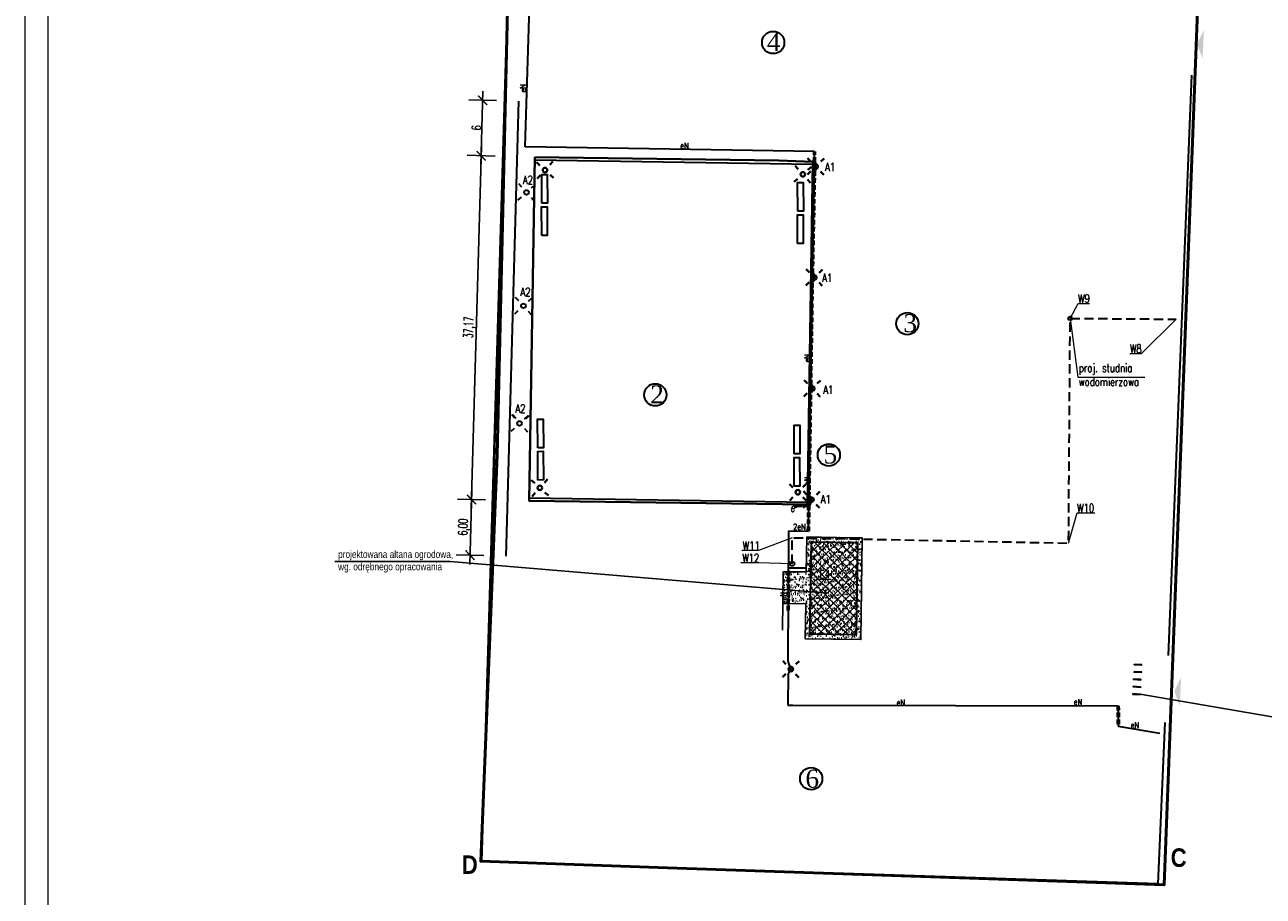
# Model space of a CAD drawing. Extents: x -110 to 11927435, y -6590197 to 5675008.
# Tile 62 of 71: x 6591087 to 6591220, y 5674728 to 5674822. Entities that reach past the tile are written whole.
import ezdxf
from ezdxf.enums import TextEntityAlignment as Align

# ---------------------------------------------------------------- set-up
doc = ezdxf.new("R2010")
doc.units = 0
doc.header["$PDMODE"] = 33
doc.header["$PDSIZE"] = 0.3
for name, pattern in [('0', [0, 0]), ('1', [0]), ('2', [1.5, 1, -0.5]), ('DASHED', [0.75, 0.5, -0.25])]:
    doc.linetypes.add(name, pattern=pattern)
doc.layers.get('0').update_dxf_attribs({"color": 250, "linetype": 'CONTINUOUS', "lineweight": 100})
doc.layers.get('Defpoints').update_dxf_attribs({"linetype": 'CONTINUOUS'})
doc.layers.add('_0', color=7, linetype='CONTINUOUS')
for name, color, linetype, lineweight in [('A_granice opracowania', 3, 'CONTINUOUS', 40), ('A_PZT_Opis', 7, 'CONTINUOUS', 9), ('Elektryka', 1, 'CONTINUOUS', 9), ('UEEOA_T_3', 1, 'CONTINUOUS', 18), ('wymiar', 7, 'CONTINUOUS', 13), ('WYMIARY', 1, 'CONTINUOUS', 9)]:
    doc.layers.add(name, color=color, linetype=linetype, lineweight=lineweight)
doc.styles.add('ARIAL', font='arial.ttf', dxfattribs={"width": 0.8})
doc.styles.add('K1_ACAD', font='romans.shx', dxfattribs={"width": 0.8, "oblique": 12})
doc.styles.add('pawel', font='GOTHIC.TTF')
doc.styles.add('ROMANSS', font='romans.shx', dxfattribs={"width": 0.6})
doc.styles.get("Standard").update_dxf_attribs({"font": 'Simplex.SHX', "width": 0.75})
doc.dimstyles.new('100', dxfattribs={"dimscale": 0, "dimtxt": 1, "dimasz": 1, "dimexe": 1.5, "dimexo": 0, "dimgap": 0.1, "dimtad": 1, "dimrnd": 1e-08, "dimtxsty": 'ROMANSS', "dimblk": 'ARCHTICK', "dimcen": 1, "dimdle": 1, "dimclrd": 256, "dimclre": 256, "dimclrt": 256, "dimadec": 0, "dimazin": 0, "dimtfac": 1, "dimtdec": 0, "dimtofl": 0, "dimtmove": 0, "dimatfit": 2, "dimldrblk": 'ARCHTICK', "dimfxl": 1.5, "dimfxlon": 1, "dimlwd": -1, "dimlwe": -1, "dimarcsym": 0})

# ---------------------------------------------------------------- blocks, each defined once
blk = doc.blocks.new('_ArchTick')
at = {"color": 0, "linetype": 'ByBlock', "lineweight": 9, "const_width": 0.15}
blk.add_lwpolyline([(-0.5, -0.5), (0.5, 0.5)], dxfattribs=at)
blk = doc.blocks.new('*D92')
at = {"layer": '_0', "linetype": 'ByBlock', "transparency": 16777216}
for p, q in [((6591137.47, 5674813.62), (6591134.47, 5674813.7)), ((6591136, 5674814.66), (6591135.78, 5674806.66)), ((6591137.31, 5674807.62), (6591134.31, 5674807.71))]:
    blk.add_line(p, q, dxfattribs=at)
at = {"layer": 'Defpoints', "color": 0, "linetype": 'ByBlock', "lineweight": 9, "transparency": 16777216}
for p in [(6591139.85, 5674813.55), (6591135.81, 5674807.66), (6591139.68, 5674807.56)]:
    blk.add_point(p, dxfattribs=at)
at = {"layer": '_0', "linetype": 'ByBlock', "transparency": 16777216}
for p, rotation in [((6591135.97, 5674813.66), 88.40264653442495), ((6591135.81, 5674807.66), 268.4026465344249)]:
    blk.add_blockref('_ArchTick', p, dxfattribs=dict(at, rotation=rotation))
at = {"layer": '_0', "linetype": 'ByBlock', "lineweight": 9, "transparency": 16777216, "insert": (6591135.29, 5674810.68), "char_height": 1, "attachment_point": 5, "rotation": 88.4026, "style": 'ROMANSS'}
blk.add_mtext('6', dxfattribs=at)
blk = doc.blocks.new('*D93')
at = {"layer": '_0', "linetype": 'ByBlock', "transparency": 16777216}
for p, q in [((6591134.8, 5674771.51), (6591134.57, 5674763.5)), ((6591136.27, 5674770.47), (6591133.27, 5674770.55)), ((6591136.1, 5674764.46), (6591133.1, 5674764.55))]:
    blk.add_line(p, q, dxfattribs=at)
at = {"layer": 'Defpoints', "color": 0, "linetype": 'ByBlock', "lineweight": 9, "transparency": 16777216}
for p in [(6591138.64, 5674770.41), (6591134.6, 5674764.5), (6591138.47, 5674764.4)]:
    blk.add_point(p, dxfattribs=at)
at = {"layer": '_0', "linetype": 'ByBlock', "transparency": 16777216}
for p, rotation in [((6591134.77, 5674770.51), 88.40264653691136), ((6591134.6, 5674764.5), 268.4026465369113)]:
    blk.add_blockref('_ArchTick', p, dxfattribs=dict(at, rotation=rotation))
at = {"layer": '_0', "linetype": 'ByBlock', "lineweight": 9, "transparency": 16777216, "insert": (6591133.99, 5674767.53), "char_height": 1, "attachment_point": 5, "rotation": 88.4026, "style": 'ROMANSS'}
blk.add_mtext('6,00', dxfattribs=at)
blk = doc.blocks.new('*D94')
at = {"layer": '_0', "linetype": 'ByBlock', "transparency": 16777216}
for p, q in [((6591135.83, 5674808.66), (6591134.74, 5674769.51)), ((6591137.31, 5674807.62), (6591134.31, 5674807.71)), ((6591136.27, 5674770.47), (6591133.27, 5674770.55))]:
    blk.add_line(p, q, dxfattribs=at)
at = {"layer": 'Defpoints', "color": 0, "linetype": 'ByBlock', "lineweight": 9, "transparency": 16777216}
for p in [(6591139.68, 5674807.56), (6591134.77, 5674770.51), (6591138.64, 5674770.41)]:
    blk.add_point(p, dxfattribs=at)
at = {"layer": '_0', "linetype": 'ByBlock', "transparency": 16777216}
for p, rotation in [((6591135.81, 5674807.66), 88.40264653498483), ((6591134.77, 5674770.51), 268.4026465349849)]:
    blk.add_blockref('_ArchTick', p, dxfattribs=dict(at, rotation=rotation))
at = {"layer": '_0', "linetype": 'ByBlock', "lineweight": 9, "transparency": 16777216, "insert": (6591134.59, 5674789.11), "char_height": 1, "attachment_point": 5, "rotation": 88.4026, "style": 'ROMANSS'}
blk.add_mtext('37,17', dxfattribs=at)

msp = doc.modelspace()

# ---------------------------------------------------------------- hatches: boundary and pattern name
at = {"layer": '_0', "lineweight": 5}
h = msp.add_hatch(color=4, dxfattribs=at)
h.dxf.hatch_style = 1
h.paths.add_polyline_path([(6591213.752, 5674818.17), (6591213.823, 5674819.712), (6591213.894, 5674821.254), (6591213.15, 5674819.743)])
at = {"layer": '_0', "linetype": '0'}
h = msp.add_hatch(dxfattribs=at)
h.set_pattern_fill('AR-SAND', color=252, scale=0.3, style=0)
h.set_pattern_definition([(37.5, (9e-10, -2e-09), (-0.018898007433, 0.578047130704), [0, -0.456, 0, -0.51, 0, -0.4875]), (7.5, (9e-10, -2e-09), (0.53093301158, 0.84664381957), [0, -0.246, 0, -0.411, 0, -0.1575]), (327.5, (-0.369, -2e-09), (0.934242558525, 0.00169771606), [0, -0.15, 0, -0.54, 0, -0.705]), (317.5, (-0.369, -2e-09), (0.90183798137, 0.26330266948), [0, -0.075, 0, -0.354, 0, -0.405])])
h.paths.add_polyline_path([(6591168.405, 5674760.077), (6591168.439, 5674762.715), (6591170.932, 5674762.682), (6591170.99, 5674766.46), (6591172.555, 5674766.444), (6591172.545, 5674766.432), (6591175.927, 5674766.399), (6591175.93, 5674766.387), (6591176.989, 5674766.371), (6591176.827, 5674755.372), (6591170.827, 5674755.461), (6591170.881, 5674759.241), (6591168.395, 5674759.274)])
h = msp.add_hatch(dxfattribs=at)
h.set_pattern_fill('ANSI37', color=2, scale=5, angle=269.15256, style=0)
h.set_pattern_definition([(314.152556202, (1013918.26, 12345488.89734), (0.44842978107, 0.43535701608), []), (44.152556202, (1013918.26, 12345488.89734), (-0.43535701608, 0.44842978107), [])])
h.paths.add_polyline_path([(6591171.643, 5674765.95), (6591176.322, 5674765.881), (6591176.32, 5674765.721), (6591176.48, 5674765.719), (6591176.434, 5674762.599), (6591176.274, 5674762.601), (6591176.271, 5674762.441), (6591176.431, 5674762.439), (6591176.385, 5674759.319), (6591176.225, 5674759.322), (6591176.223, 5674759.162), (6591176.383, 5674759.159), (6591176.336, 5674756.04), (6591176.177, 5674756.042), (6591176.174, 5674755.882), (6591171.495, 5674755.951), (6591171.497, 5674756.111), (6591171.337, 5674756.114), (6591171.383, 5674759.233), (6591171.543, 5674759.231), (6591171.546, 5674759.391), (6591171.386, 5674759.393), (6591171.432, 5674762.513), (6591171.592, 5674762.511), (6591171.594, 5674762.671), (6591171.434, 5674762.673), (6591171.48, 5674765.793), (6591171.64, 5674765.79)])
at = {"layer": '_0', "lineweight": 5}
h = msp.add_hatch(color=4, dxfattribs=at)
h.dxf.hatch_style = 1
h.paths.add_polyline_path([(6591211.293, 5674748.215), (6591211.364, 5674749.757), (6591211.435, 5674751.299), (6591210.691, 5674749.788)])

# ---------------------------------------------------------------- linework, layer by layer
at = {"color": 0, "linetype": 'ByBlock', "lineweight": 0}
msp.add_lwpolyline([(6591086.502, 5675007.599), (6591086.502, 5674710.508), (6591296.565, 5674710.508), (6591296.565, 5675007.599), (6591086.502, 5675007.599)], dxfattribs=at)
at = {"color": 0, "linetype": 'ByBlock', "lineweight": 18}
msp.add_lwpolyline([(6591089.002, 5675005.098), (6591089.002, 5674713.009), (6591294.065, 5674713.009), (6591294.065, 5675005.098)], close=True, dxfattribs=at)
at = {"layer": '_0', "color": 232, "linetype": 'ByBlock', "lineweight": 30}
for p, q in [((6591138.855, 5674831.467), (6591135.862, 5674731.384)), ((6591135.862, 5674731.384), (6591156.381, 5674730.705))]:
    msp.add_line(p, q, dxfattribs=at)
at = {"layer": '_0', "linetype": 'ByBlock', "lineweight": 9}
msp.add_line((6591138.84, 5674831.3), (6591136.87, 5674760.663), dxfattribs=at)
at = {"layer": '_0', "color": 40, "linetype": 'ByBlock', "lineweight": 30}
msp.add_line((6591139.846, 5674813.553), (6591138.475, 5674764.396), dxfattribs=at)
at = {"layer": '_0', "color": 5, "linetype": 'ByBlock', "lineweight": 30}
for p, q in [((6591141.595, 5674807.215), (6591171.627, 5674806.753)), ((6591141.032, 5674770.688), (6591171.065, 5674770.226))]:
    msp.add_line(p, q, dxfattribs=at)
at = {"layer": '_0', "color": 30, "linetype": 'ByBlock', "lineweight": 40, "true_color": 0xff7b00}
for p, q in [((6591141.791, 5674806.96), (6591142.159, 5674806.621)), ((6591143.219, 5674806.665), (6591143.557, 5674807.032)), ((6591142.202, 5674805.562), (6591141.863, 5674805.194)), ((6591143.262, 5674805.605), (6591143.629, 5674805.266)), ((6591169.733, 5674806.588), (6591170.062, 5674806.215)), ((6591171.115, 5674806.151), (6591171.493, 5674806.484)), ((6591169.994, 5674805.16), (6591169.619, 5674804.829)), ((6591171.052, 5674805.094), (6591171.379, 5674804.725)), ((6591141.219, 5674772.613), (6591141.591, 5674772.278)), ((6591142.65, 5674772.333), (6591142.985, 5674772.704)), ((6591169.135, 5674772.179), (6591169.491, 5674771.827)), ((6591170.551, 5674771.833), (6591170.902, 5674772.187)), ((6591141.645, 5674771.219), (6591141.31, 5674770.848)), ((6591142.704, 5674771.273), (6591143.075, 5674770.939)), ((6591169.496, 5674770.766), (6591169.144, 5674770.411)), ((6591170.556, 5674770.772), (6591170.912, 5674770.421))]:
    msp.add_line(p, q, dxfattribs=at)
at = {"layer": '_0', "color": 1, "linetype": 'ByBlock', "lineweight": 40}
for p, q in [((6591171.082, 5674807.406), (6591171.429, 5674807.046)), ((6591172.489, 5674807.027), (6591172.849, 5674807.375)), ((6591171.05, 5674805.638), (6591171.41, 5674805.986)), ((6591172.471, 5674805.967), (6591172.818, 5674805.607)), ((6591170.924, 5674795.407), (6591171.271, 5674795.047)), ((6591172.331, 5674795.028), (6591172.691, 5674795.376)), ((6591170.892, 5674793.639), (6591171.252, 5674793.987)), ((6591172.313, 5674793.968), (6591172.66, 5674793.608)), ((6591170.71, 5674783.414), (6591171.057, 5674783.054)), ((6591172.118, 5674783.035), (6591172.477, 5674783.383)), ((6591170.679, 5674781.646), (6591171.038, 5674781.994)), ((6591172.099, 5674781.975), (6591172.446, 5674781.615)), ((6591170.617, 5674771.4), (6591170.964, 5674771.04)), ((6591172.025, 5674771.021), (6591172.385, 5674771.369)), ((6591170.586, 5674769.632), (6591170.945, 5674769.98)), ((6591172.006, 5674769.961), (6591172.353, 5674769.601)), ((6591168.391, 5674753.088), (6591168.738, 5674752.728)), ((6591169.799, 5674752.71), (6591170.159, 5674753.057)), ((6591168.36, 5674751.321), (6591168.719, 5674751.668)), ((6591169.78, 5674751.649), (6591170.127, 5674751.289))]:
    msp.add_line(p, q, dxfattribs=at)
at = {"layer": '_0', "color": 1, "linetype": 'ByBlock', "lineweight": 9}
for p, q in [((6591171.773, 5674806.683), (6591172.126, 5674806.33)), ((6591172.126, 5674806.683), (6591171.773, 5674806.33)), ((6591171.615, 5674794.684), (6591171.969, 5674794.331)), ((6591171.969, 5674794.684), (6591171.615, 5674794.331)), ((6591171.401, 5674782.691), (6591171.755, 5674782.338)), ((6591171.755, 5674782.691), (6591171.401, 5674782.338)), ((6591171.308, 5674770.677), (6591171.662, 5674770.324)), ((6591171.662, 5674770.677), (6591171.308, 5674770.324)), ((6591169.082, 5674752.366), (6591169.436, 5674752.012)), ((6591169.436, 5674752.366), (6591169.082, 5674752.012))]:
    msp.add_line(p, q, dxfattribs=at)
at = {"layer": '_0', "color": 2, "linetype": 'ByBlock', "lineweight": 30}
for p, q in [((6591140.203, 5674804.26), (6591139.865, 5674804.628)), ((6591141.262, 5674804.214), (6591141.631, 5674804.552)), ((6591139.788, 5674802.863), (6591140.156, 5674803.201)), ((6591141.23, 5674803.145), (6591141.553, 5674802.786)), ((6591139.866, 5674791.994), (6591139.528, 5674792.362)), ((6591140.925, 5674791.948), (6591141.294, 5674792.286)), ((6591139.451, 5674790.597), (6591139.82, 5674790.935)), ((6591140.893, 5674790.879), (6591141.217, 5674790.52)), ((6591139.447, 5674779.294), (6591139.11, 5674779.662)), ((6591140.507, 5674779.248), (6591140.875, 5674779.586)), ((6591139.033, 5674777.897), (6591139.401, 5674778.235)), ((6591140.474, 5674778.179), (6591140.798, 5674777.82))]:
    msp.add_line(p, q, dxfattribs=at)
at = {"layer": '_0', "color": 1, "linetype": 'ByBlock', "lineweight": 30}
for p, q in [((6591139.574, 5674779.286), (6591139.236, 5674779.655)), ((6591140.633, 5674779.24), (6591141.002, 5674779.578))]:
    msp.add_line(p, q, dxfattribs=at)
at = {"layer": '_0', "linetype": 'ByBlock'}
for p, q in [((6591119.992, 5674763.825), (6591132.447, 5674763.825)), ((6591132.447, 5674763.825), (6591173.146, 5674760.377)), ((6591227.007, 5674746.022), (6591207.016, 5674749.487))]:
    msp.add_line(p, q, dxfattribs=at)
at = {"layer": '_0', "color": 4, "linetype": 'ByBlock', "lineweight": 30}
msp.add_line((6591209.66, 5674746.42), (6591208.91, 5674728.99), dxfattribs=at)
at = {"layer": '_0', "color": 30, "linetype": 'ByBlock', "lineweight": 30}
msp.add_line((6591208.91, 5674728.99), (6591156.381, 5674730.705), dxfattribs=at)
at = {"layer": '_0', "color": 3, "linetype": 'ByBlock', "lineweight": 50, "flags": 128}
msp.add_lwpolyline([(6591193.59, 5674956.7), (6591190.425, 5674894.115), (6591187.34, 5674832.27), (6591159.66, 5674831.72), (6591138.84, 5674831.3), (6591137.53, 5674775.33), (6591135.76, 5674731.42), (6591155.95, 5674730.72), (6591209.593, 5674728.87), (6591213.55, 5674832.79), (6591218.2, 5674951.33), (6591193.65, 5674956.74)], dxfattribs=at)
at = {"layer": '_0', "color": 4, "linetype": 'ByBlock', "lineweight": 30, "flags": 128}
for points in [[(6591212.55, 5674816.365), (6591210.03, 5674753.64)], [(6591142.366, 5674802.533), (6591142.35, 5674805.636), (6591142.954, 5674805.639), (6591142.97, 5674802.541), (6591142.366, 5674802.538)], [(6591170.012, 5674801.675), (6591169.996, 5674804.778), (6591170.6, 5674804.781), (6591170.616, 5674801.683), (6591170.012, 5674801.68)], [(6591142.352, 5674799.038), (6591142.335, 5674802.141), (6591142.939, 5674802.145), (6591142.955, 5674799.046), (6591142.352, 5674799.043)], [(6591169.998, 5674798.18), (6591169.981, 5674801.283), (6591170.585, 5674801.286), (6591170.601, 5674798.188), (6591169.998, 5674798.185)], [(6591141.923, 5674776.086), (6591141.906, 5674779.189), (6591142.51, 5674779.192), (6591142.526, 5674776.094), (6591141.923, 5674776.091)], [(6591169.639, 5674775.457), (6591169.623, 5674778.56), (6591170.227, 5674778.564), (6591170.243, 5674775.465), (6591169.639, 5674775.462)], [(6591141.933, 5674772.616), (6591141.917, 5674775.719), (6591142.521, 5674775.722), (6591142.537, 5674772.624), (6591141.933, 5674772.621)], [(6591169.625, 5674771.962), (6591169.609, 5674775.065), (6591170.213, 5674775.069), (6591170.229, 5674771.97), (6591169.625, 5674771.967)]]:
    msp.add_lwpolyline(points, dxfattribs=at)
at = {"layer": '_0', "color": 1, "linetype": 'ByBlock', "lineweight": 40, "flags": 128}
msp.add_lwpolyline([(6591141.6, 5674807.528), (6591140.985, 5674770.376), (6591171.061, 5674769.962), (6591171.631, 5674806.993), (6591167.971, 5674807.15), (6591141.6, 5674807.528)], dxfattribs=at)
at = {"layer": '_0', "linetype": 'ByBlock', "lineweight": 9}
for points in [[(6591199.442, 5674790.09), (6591200.294, 5674791.71), (6591201.533, 5674791.71)], [(6591199.442, 5674790.09), (6591200.266, 5674783.748), (6591207.493, 5674783.748)], [(6591210.88, 5674790), (6591207.128, 5674786.275), (6591205.889, 5674786.275)], [(6591199.272, 5674765.804), (6591200.186, 5674769.074), (6591202.098, 5674769.074)], [(6591169.414, 5674766.385), (6591165.783, 5674765.007), (6591163.976, 5674765.007)], [(6591169.411, 5674763.571), (6591165.723, 5674763.67), (6591163.875, 5674763.67)], [(6591171.135, 5674763.104), (6591172.165, 5674761.894), (6591173.625, 5674761.894)]]:
    msp.add_lwpolyline(points, dxfattribs=at)
at = {"layer": '_0', "color": 5, "linetype": '2', "lineweight": 30, "flags": 128}
msp.add_lwpolyline([(6591169.411, 5674763.571), (6591169.414, 5674766.385), (6591199.272, 5674765.804), (6591199.442, 5674790.09), (6591210.88, 5674790)], dxfattribs=at)
at = {"layer": '_0', "color": 252, "linetype": '0'}
msp.add_lwpolyline([(6591168.393, 5674759.274), (6591170.883, 5674759.241), (6591170.827, 5674755.461), (6591176.827, 5674755.372), (6591176.989, 5674766.371), (6591175.93, 5674766.387), (6591175.93, 5674766.387), (6591172.555, 5674766.444), (6591172.555, 5674766.444), (6591170.99, 5674766.46), (6591170.934, 5674762.682), (6591168.439, 5674762.715), (6591168.357, 5674756.383)], dxfattribs=at)
at = {"layer": '_0', "lineweight": 30, "ltscale": 3}
msp.add_lwpolyline([(6591176.482, 5674765.879), (6591176.334, 5674755.88), (6591171.335, 5674755.954), (6591171.483, 5674765.953)], close=True, dxfattribs=at)
at = {"layer": '_0'}
for points in [[(6591171.643, 5674765.95), (6591171.64, 5674765.79), (6591171.48, 5674765.793), (6591171.483, 5674765.953), (6591171.643, 5674765.95), (6591171.48, 5674765.793), (6591171.483, 5674765.953), (6591171.64, 5674765.79)], [(6591176.482, 5674765.879), (6591176.48, 5674765.719), (6591176.32, 5674765.721), (6591176.322, 5674765.881), (6591176.482, 5674765.879), (6591176.32, 5674765.721), (6591176.322, 5674765.881), (6591176.48, 5674765.719)], [(6591171.594, 5674762.671), (6591171.592, 5674762.511), (6591171.432, 5674762.513), (6591171.434, 5674762.673), (6591171.594, 5674762.671), (6591171.432, 5674762.513), (6591171.434, 5674762.673), (6591171.592, 5674762.511)], [(6591176.434, 5674762.599), (6591176.431, 5674762.439), (6591176.271, 5674762.441), (6591176.274, 5674762.601), (6591176.434, 5674762.599), (6591176.271, 5674762.441), (6591176.274, 5674762.601), (6591176.431, 5674762.439)], [(6591171.546, 5674759.391), (6591171.543, 5674759.231), (6591171.383, 5674759.233), (6591171.386, 5674759.393), (6591171.546, 5674759.391), (6591171.383, 5674759.233), (6591171.386, 5674759.393), (6591171.543, 5674759.231)], [(6591176.385, 5674759.319), (6591176.383, 5674759.159), (6591176.223, 5674759.162), (6591176.225, 5674759.322), (6591176.385, 5674759.319), (6591176.223, 5674759.162), (6591176.225, 5674759.322), (6591176.383, 5674759.159)], [(6591171.497, 5674756.111), (6591171.495, 5674755.951), (6591171.335, 5674755.954), (6591171.337, 5674756.114), (6591171.497, 5674756.111), (6591171.335, 5674755.954), (6591171.337, 5674756.114), (6591171.495, 5674755.951)], [(6591176.336, 5674756.04), (6591176.334, 5674755.88), (6591176.174, 5674755.882), (6591176.177, 5674756.042), (6591176.336, 5674756.04), (6591176.174, 5674755.882), (6591176.177, 5674756.042), (6591176.334, 5674755.88)]]:
    msp.add_lwpolyline(points, dxfattribs=at)
at = {"layer": '_0', "color": 1, "linetype": 'ByBlock', "lineweight": 9, "flags": 128}
msp.add_lwpolyline([(6591171.332, 5674762.739), (6591170.932, 5674762.746), (6591170.938, 5674763.467), (6591171.338, 5674763.464), (6591171.332, 5674762.739)], dxfattribs=at)
at = {"layer": '_0', "color": 4, "linetype": 'ByBlock', "flags": 128}
for points in [[(6591206.354, 5674751.929), (6591207.153, 5674751.884), (6591207.148, 5674751.804), (6591206.35, 5674751.849), (6591206.354, 5674751.929)], [(6591206.367, 5674752.729), (6591207.166, 5674752.684), (6591207.162, 5674752.604), (6591206.363, 5674752.649), (6591206.367, 5674752.729)], [(6591206.276, 5674751.132), (6591207.075, 5674751.086), (6591207.07, 5674751.006), (6591206.272, 5674751.052), (6591206.276, 5674751.132)], [(6591206.217, 5674749.533), (6591207.016, 5674749.487), (6591207.012, 5674749.408), (6591206.213, 5674749.453), (6591206.217, 5674749.533)], [(6591206.263, 5674750.332), (6591207.062, 5674750.286), (6591207.057, 5674750.206), (6591206.258, 5674750.252), (6591206.263, 5674750.332)]]:
    msp.add_lwpolyline(points, dxfattribs=at)
at = {"layer": '_0', "color": 30, "linetype": 'ByBlock', "lineweight": 40, "true_color": 0xff7b00}
for centre in [(6591142.71, 5674806.113), (6591170.556, 5674805.657), (6591142.147, 5674771.776), (6591170.024, 5674771.3)]:
    msp.add_circle(centre, 0.247, dxfattribs=at)
at = {"layer": '_0', "color": 1, "linetype": 'ByBlock', "lineweight": 9}
for centre in [(6591171.95, 5674806.506), (6591171.792, 5674794.508), (6591171.578, 5674782.514), (6591171.485, 5674770.501), (6591169.259, 5674752.189)]:
    msp.add_circle(centre, 0.25, dxfattribs=at)
at = {"layer": '_0', "color": 1, "linetype": 'ByBlock', "lineweight": 40}
for centre in [(6591171.95, 5674806.506), (6591171.792, 5674794.508), (6591171.578, 5674782.514), (6591171.485, 5674770.501), (6591169.259, 5674752.189)]:
    msp.add_circle(centre, 0.247, dxfattribs=at)
at = {"layer": '_0', "color": 2, "linetype": 'ByBlock', "lineweight": 30}
for centre in [(6591140.709, 5674803.707), (6591140.372, 5674791.441), (6591139.954, 5674778.741)]:
    msp.add_circle(centre, 0.25, dxfattribs=at)
at = {"layer": '_0', "color": 5, "linetype": 'ByBlock', "lineweight": 30}
for centre, radius in [((6591199.442, 5674790.09), 0.2), ((6591169.411, 5674763.571), 0.24)]:
    msp.add_circle(centre, radius, dxfattribs=at)
at = {"layer": '_0', "color": 5, "linetype": 'ByBlock', "lineweight": 9}
msp.add_circle((6591169.411, 5674763.571), 0.2, dxfattribs=at)
at = {"layer": 'Elektryka', "linetype": 'Continuous', "lineweight": 30}
for p, q in [((6591140.556, 5674808.623), (6591141.24, 5674831.211)), ((6591171.839, 5674808.131), (6591140.556, 5674808.623)), ((6591171.611, 5674794.992), (6591171.83, 5674806.045)), ((6591171.419, 5674782.941), (6591171.591, 5674794.047)), ((6591171.232, 5674770.828), (6591171.405, 5674782.032)), ((6591171.181, 5674767.11), (6591171.219, 5674769.879)), ((6591168.989, 5674753.043), (6591169.058, 5674767.127)), ((6591169.058, 5674767.127), (6591171.181, 5674767.11)), ((6591168.975, 5674751.593), (6591168.947, 5674748.288)), ((6591168.947, 5674748.288), (6591169.492, 5674748.278)), ((6591169.492, 5674748.278), (6591204.616, 5674748.23)), ((6591204.616, 5674748.23), (6591204.635, 5674746.002)), ((6591204.635, 5674746.002), (6591209.147, 5674745.262))]:
    msp.add_line(p, q, dxfattribs=at)
at = {"layer": 'Elektryka', "linetype": 'DASHED', "lineweight": 30}
for p, q in [((6591171.728, 5674807.002), (6591171.739, 5674808.132)), ((6591171.928, 5674807), (6591171.939, 5674808.13)), ((6591171.853, 5674806.483), (6591171.731, 5674807.001)), ((6591172.047, 5674806.53), (6591171.926, 5674807.007)), ((6591171.511, 5674794.993), (6591171.73, 5674806.047)), ((6591171.711, 5674794.99), (6591171.93, 5674806.043)), ((6591171.853, 5674806.532), (6591171.73, 5674806.047)), ((6591172.046, 5674806.481), (6591171.926, 5674806.044)), ((6591171.698, 5674794.472), (6591171.511, 5674794.993)), ((6591171.885, 5674794.543), (6591171.711, 5674795.009)), ((6591171.319, 5674782.942), (6591171.491, 5674794.049)), ((6591171.7, 5674794.548), (6591171.491, 5674794.049)), ((6591171.519, 5674782.939), (6591171.691, 5674794.046)), ((6591171.883, 5674794.467), (6591171.691, 5674794.046)), ((6591171.484, 5674782.479), (6591171.319, 5674782.942)), ((6591171.672, 5674782.549), (6591171.519, 5674782.939)), ((6591171.132, 5674770.83), (6591171.305, 5674782.034)), ((6591171.305, 5674782.034), (6591171.484, 5674782.548)), ((6591171.332, 5674770.827), (6591171.505, 5674782.031)), ((6591171.505, 5674782.031), (6591171.672, 5674782.481)), ((6591171.406, 5674770.439), (6591171.132, 5674770.83)), ((6591171.564, 5674770.562), (6591171.332, 5674770.827)), ((6591169.969, 5674769.978), (6591171.153, 5674769.979)), ((6591169.97, 5674769.778), (6591171.117, 5674769.779)), ((6591171.081, 5674767.112), (6591171.117, 5674769.779)), ((6591171.153, 5674769.979), (6591171.393, 5674770.54)), ((6591171.281, 5674767.109), (6591171.319, 5674769.878)), ((6591171.311, 5674769.84), (6591171.577, 5674770.461)), ((6591168.889, 5674758.535), (6591168.958, 5674762.877)), ((6591169.089, 5674758.544), (6591169.158, 5674762.886)), ((6591204.516, 5674748.229), (6591204.535, 5674746.001)), ((6591204.716, 5674748.231), (6591204.735, 5674746.003))]:
    msp.add_line(p, q, dxfattribs=at)
at = {"layer": 'Elektryka', "linetype": '2', "lineweight": 30}
msp.add_line((6591171.828, 5674807.001), (6591171.839, 5674808.131), dxfattribs=at)
at = {"layer": 'Elektryka', "linetype": 'ByBlock', "lineweight": 30}
for p, q in [((6591171.95, 5674806.506), (6591171.828, 5674807.001)), ((6591171.95, 5674806.506), (6591171.83, 5674806.045)), ((6591171.792, 5674794.508), (6591171.611, 5674794.992)), ((6591171.792, 5674794.508), (6591171.591, 5674794.057)), ((6591171.578, 5674782.514), (6591171.418, 5674782.942)), ((6591171.405, 5674782.032), (6591171.578, 5674782.514)), ((6591171.485, 5674770.501), (6591171.232, 5674770.828)), ((6591169.97, 5674769.878), (6591171.221, 5674769.879)), ((6591171.219, 5674769.879), (6591171.485, 5674770.501)), ((6591170.933, 5674763.078), (6591169.035, 5674763.078)), ((6591168.975, 5674751.593), (6591169.259, 5674752.189)), ((6591169.259, 5674752.189), (6591168.989, 5674753.043))]:
    msp.add_line(p, q, dxfattribs=at)
at = {"layer": 'Elektryka', "linetype": '2', "lineweight": 30}
msp.add_circle((6591169.852, 5674769.806), 0.128, dxfattribs=at)
at = {"layer": 'wymiar', "color": 0, "lineweight": 30, "ltscale": 2}
for centre in [(6591167.358, 5674819.9), (6591181.85, 5674789.525), (6591154.621, 5674781.822), (6591173.367, 5674775.331), (6591171.463, 5674740.347)]:
    msp.add_circle(centre, 1.2, dxfattribs=at)

# ---------------------------------------------------------------- texts
at = {"layer": '_0', "color": 5, "linetype": '1', "char_height": 0.9, "attachment_point": 1}
for s, insert, width in [('W9', (6591200.301, 5674792.686), 0.59833), ('W8', (6591205.896, 5674787.252), 0.59833), ('proj. studnia wodomierzowa', (6591200.37, 5674785.188), 7.05427), ('W10', (6591200.193, 5674770.05), 0.59833), ('W11', (6591164.063, 5674765.984), 0.59833), ('W12', (6591164.003, 5674764.647), 0.59833)]:
    msp.add_mtext(s, dxfattribs=dict(at, insert=insert, width=width))
at = {"layer": '_0', "color": 1, "linetype": '1', "insert": (6591172.369, 5674762.895), "char_height": 0.9, "width": 0.59833, "attachment_point": 1}
msp.add_mtext('E4', dxfattribs=at)
at = {"layer": 'A_granice opracowania', "color": 6, "linetype": '2', "lineweight": 60, "ltscale": 1.5, "char_height": 2, "attachment_point": 1}
for s, heights, insert in [('{\\fArial Black|b1|i0|c238|p34;D}', [-2], (6591133.71, 5674732.053)), ('{\\fArial Black|b1|i0|c238|p34;C}', [-2.068], (6591210.297, 5674732.814))]:
    msp.add_mtext_dynamic_manual_height_columns(s, width=25.61993, gutter_width=4.5, heights=heights, dxfattribs=dict(at, insert=insert))
at = {"layer": 'A_PZT_Opis', "insert": (6591120.356, 5674763.806), "char_height": 0.8, "width": 21.49034, "attachment_point": 4, "rotation": 0, "style": 'ARIAL'}
msp.add_mtext('projektowana altana ogrodowa,\\Pwg. odrębnego opracowania', dxfattribs=at)
at = {"layer": 'Elektryka', "linetype": '2', "lineweight": 30, "char_height": 0.6294, "width": 2.43429, "attachment_point": 1, "rotation": 90}
for insert in [(6591140.014, 5674814.522), (6591170.726, 5674785.346), (6591170.724, 5674772.094), (6591168.145, 5674759.634)]:
    msp.add_mtext('eN', dxfattribs=dict(at, insert=insert))
at = {"layer": 'Elektryka', "linetype": '2', "lineweight": 30, "char_height": 0.6294, "width": 2.43429, "attachment_point": 1}
for s, insert in [('eN', (6591157.32, 5674809.076)), ('2eN', (6591169.518, 5674767.874)), ('eN', (6591180.698, 5674748.886)), ('eN', (6591199.834, 5674748.951)), ('eN', (6591205.984, 5674746.435))]:
    msp.add_mtext(s, dxfattribs=dict(at, insert=insert))
at = {"layer": 'Elektryka', "linetype": 'ByBlock', "lineweight": 30, "char_height": 0.9, "attachment_point": 1}
for s, insert in [('A1', (6591172.957, 5674806.903)), ('A2', (6591140.3, 5674805.51)), ('A1', (6591172.643, 5674794.94)), ('A2', (6591140.045, 5674793.391)), ('A1', (6591172.754, 5674782.83)), ('A2', (6591139.5, 5674780.786)), ('A1', (6591172.48, 5674770.989))]:
    msp.add_mtext_dynamic_manual_height_columns(s, width=1.97641, gutter_width=4.5, heights=[-0.9], dxfattribs=dict(at, insert=insert))
at = {"layer": 'UEEOA_T_3', "linetype": '2', "lineweight": 30, "style": 'K1_ACAD', "oblique": 12, "width": 0.8}
msp.add_text('e', height=0.9, rotation=2.39356, dxfattribs=at).set_placement((6591169.141, 5674770.081), align=Align.TOP_LEFT)
msp.add_text('e', height=0.9, rotation=2.39356, dxfattribs=at).set_placement((6591169.141, 5674770.081), align=Align.TOP_LEFT)
at = {"layer": 'WYMIARY', "ltscale": 0.73, "char_height": 1.95, "attachment_point": 1, "style": 'pawel'}
for s, heights, insert in [('{\\fTimes New Roman|b0|i0|c238|p18;\\C0;4}', [-1.95], (6591166.674, 5674820.924)), ('{\\fTimes New Roman|b0|i0|c238|p18;\\C0;3}', [-1.984], (6591181.424, 5674790.549)), ('{\\fTimes New Roman|b0|i0|c238|p18;\\C0;2}', [-1.95], (6591154.08, 5674782.846)), ('{\\fTimes New Roman|b0|i0|c238|p18;\\C0;5}', [-1.984], (6591172.799, 5674776.354)), ('{\\fTimes New Roman|b0|i0|c238|p18;\\C0;6}', [-1.984], (6591170.841, 5674741.317))]:
    msp.add_mtext_dynamic_manual_height_columns(s, width=1.95, gutter_width=12.5, heights=heights, dxfattribs=dict(at, insert=insert))

# ---------------------------------------------------------------- dimensions: what is measured, and where the dimension line sits
at = {"layer": '_0', "linetype": 'ByBlock', "lineweight": 9}
for p1, p2, picture, middle in [((6591139.846, 5674813.553), (6591139.678, 5674807.556), '*D92', (6591135.29, 5674810.679)), ((6591139.678, 5674807.556), (6591138.642, 5674770.405), '*D94', (6591134.593, 5674789.108))]:
    dim = msp.add_aligned_dim(p1=p1, p2=p2, distance=-3.874, dimstyle='100', override={"dimscale": 1}, dxfattribs=at)
    dim.commit()
    dim.dimension.update_dxf_attribs({"geometry": picture, "text_midpoint": middle})
dim = msp.add_aligned_dim(p1=(6591138.642, 5674770.405), p2=(6591138.475, 5674764.396), distance=-3.874, text='6,00', dimstyle='100', override={"dimscale": 1}, dxfattribs=at)
dim.commit()
dim.dimension.update_dxf_attribs({"geometry": '*D93', "text_midpoint": (6591133.991, 5674767.528)})

doc.saveas('drawing.dxf')
